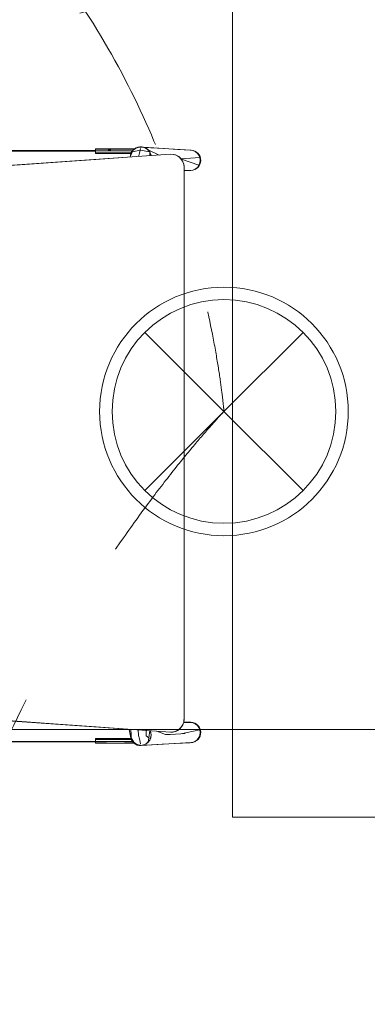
# Model space of a CAD drawing. Header units: millimetres. Extents: x -2932 to 42461, y -10716 to 17298.
# Tile 101 of 168: x 26313 to 26592, y 4628 to 5420. Entities that reach past the tile are written whole.
import ezdxf

# ---------------------------------------------------------------- set-up
doc = ezdxf.new("R2010")
doc.units = ezdxf.units.MM
doc.header["$MEASUREMENT"] = 0
doc.linetypes.add('Small Dashed', pattern=[282.222222, 141.111111, -141.111111])
for name, color, linetype, lineweight, true_color in [('Chair-1_Pen_No__62', 7, 'Continuous', 20, 0xaaaaaa), ('Furniture-1_Pen_No__62', 7, 'Continuous', 20, 0xaaaaaa), ('SA_LAGI_Pen_No__102', 7, 'Continuous', 13, 0xcccccc)]:
    doc.layers.add(name, color=color, linetype=linetype, lineweight=lineweight, true_color=true_color)
for name, color, linetype, lineweight in [('I-FURN.IFC Model_Pen_No__2', 8, 'Continuous', 15), ('SA_LAGI_Pen_No__1', 7, 'Continuous', 13), ('SA_VALGUSTI_Pen_No__20', 1, 'Continuous', 0)]:
    doc.layers.add(name, color=color, linetype=linetype, lineweight=lineweight)

msp = doc.modelspace()

# ---------------------------------------------------------------- hatches: boundary and pattern name
at = {"layer": 'SA_LAGI_Pen_No__102', "linetype": 'Continuous', "lineweight": 13, "true_color": 0xcccccc}
h = msp.add_hatch(dxfattribs=at)
h.set_pattern_fill('Grid_60x60_0001', color=254, style=0, pattern_type=2)
h.set_pattern_definition([(180, (26182.7, 4248.7), (0, 600), []), (270, (26182.7, 4248.7), (600, 0), [])])
h.paths.add_polyline_path([(22070, 6010), (22070, 4476), (22670, 4478.5), (22670, 4360), (19588, 4360), (19575.5, 4360), (19575.5, 3460), (28330.46, 3460), (28330.46, 6010)])

# ---------------------------------------------------------------- linework, layer by layer
at = {"layer": 'Chair-1_Pen_No__62', "color": 253, "linetype": 'Continuous', "lineweight": 20, "true_color": 0xaaaaaa}
for p, q in [((26405.31, 5316.09), (26373.93, 5316.09)), ((26373.93, 5316.09), (26373.93, 5314.9)), ((26450.83, 5315.16), (26410.53, 5317.56)), ((26373.93, 5314.9), (26042.72, 5315.91)), ((26044.16, 5284.57), (26434.1, 5311.84)), ((26373.93, 5314.6), (26373.93, 5312.38)), ((26373.93, 5312.38), (26402.26, 5312.38)), ((26445.06, 5301.62), (26445.06, 5298.65)), ((26445.06, 5298.65), (26450.6, 5298.84)), ((26445.06, 4856.9), (26445.06, 5298.65)), ((26434.06, 4846.73), (26056.92, 4873.54)), ((26401.9, 4843.68), (26400.85, 4849.09)), ((26450.6, 4854.76), (26444.83, 4854.96)), ((26373.93, 4841.69), (26402.29, 4841.69)), ((26373.93, 4839.17), (26373.93, 4841.69)), ((25995.72, 4837.92), (26373.93, 4839.07)), ((26373.93, 4839.07), (26373.93, 4837.91)), ((26373.93, 4837.91), (26404.79, 4837.91)), ((26410.53, 4836.04), (26450.83, 4838.44))]:
    msp.add_line(p, q, dxfattribs=at)
for centre, radius, start, end in [((26410.17, 5309.24), 8.52, 10.23531, 177.76469), ((26410.04, 5309.3), 8.27, 86.59756, 124.87163), ((26434.82, 5301.62), 10.24, 0, 94), ((26450.31, 5307.01), 8.17, 272, 86.346), ((26434.79, 4856.95), 10.24, 265.93346, 0), ((26434.44, 4857.21), 10.62, 347.79873, 358.31186), ((26450.31, 4846.59), 8.17, 273.654, 88), ((26409.74, 4844.18), 7.86, 183.69092, 230.7142), ((26410.02, 4844.69), 8.53, 279.17503, 21.9724), ((26410.04, 4844.3), 8.27, 230.57524, 273.40244)]:
    msp.add_arc(centre, radius, start, end, dxfattribs=at)
at = {"layer": 'Furniture-1_Pen_No__62', "color": 253, "linetype": 'Continuous', "lineweight": 20, "true_color": 0xaaaaaa}
for q in [(26484, 5978.5), (27284, 4778.5)]:
    msp.add_line((26484, 4778.5), q, dxfattribs=at)
at = {"layer": 'I-FURN.IFC Model_Pen_No__2', "color": 8, "linetype": 'Continuous', "lineweight": 15}
for p, q in [((26484, 5978.5), (26484, 4778.5)), ((26373.93, 5316), (26402.24, 5316)), ((26373.93, 5316), (26373.93, 5315.94)), ((26373.93, 5316), (26402.24, 5316)), ((26373.93, 5316), (26373.93, 5315.94)), ((26402.24, 5316), (26405.28, 5316)), ((26402.24, 5316), (26405.28, 5316)), ((26405.92, 5316.5), (26404.25, 5315.2)), ((26405.92, 5316.5), (26404.25, 5315.2)), ((26404.74, 5315.34), (26406.42, 5316.63)), ((26404.74, 5315.34), (26406.42, 5316.63)), ((26407.87, 5317.33), (26405.92, 5316.5)), ((26407.87, 5317.33), (26405.92, 5316.5)), ((26406.42, 5316.63), (26408.37, 5317.45)), ((26406.42, 5316.63), (26408.37, 5317.45)), ((26408.18, 5317.37), (26407.87, 5317.33)), ((26408.18, 5317.37), (26407.87, 5317.33)), ((26408.37, 5317.45), (26410.48, 5317.73)), ((26408.37, 5317.45), (26410.48, 5317.73)), ((26410.14, 5316.45), (26409.81, 5315.17)), ((26410.14, 5316.45), (26409.81, 5315.17)), ((26410.48, 5317.73), (26412.58, 5317.45)), ((26410.48, 5317.73), (26412.58, 5317.45)), ((26412.47, 5317.46), (26429, 5316.47)), ((26412.47, 5317.46), (26429, 5316.47)), ((26412.58, 5317.45), (26414.55, 5316.63)), ((26412.58, 5317.45), (26414.55, 5316.63)), ((26429, 5316.47), (26412.95, 5317.3)), ((26429, 5316.47), (26412.95, 5317.3)), ((26414.55, 5316.63), (26416.24, 5315.34)), ((26414.55, 5316.63), (26416.24, 5315.34)), ((26440.18, 5315.78), (26429, 5316.47)), ((26440.18, 5315.78), (26429, 5316.47)), ((26373.93, 5314.61), (26262.67, 5314.25)), ((26373.93, 5314.61), (26262.67, 5314.25)), ((26373.93, 5314.42), (26262.67, 5314.25)), ((26373.93, 5314.42), (26262.67, 5314.25)), ((26373.93, 5315.94), (26373.93, 5315.05)), ((26373.93, 5315.94), (26373.93, 5315.05)), ((26373.93, 5315.05), (26373.93, 5314.69)), ((26373.93, 5315.05), (26373.93, 5314.69)), ((26373.93, 5314.69), (26373.93, 5314.16)), ((26380.44, 5314.69), (26373.93, 5314.69)), ((26373.93, 5314.69), (26373.93, 5314.16)), ((26380.44, 5314.69), (26373.93, 5314.69)), ((26373.93, 5314.16), (26373.93, 5313.02)), ((26373.93, 5314.16), (26373.93, 5313.02)), ((26373.93, 5313.02), (26377.63, 5313.02)), ((26373.93, 5313.02), (26373.93, 5312.39)), ((26373.93, 5313.02), (26377.63, 5313.02)), ((26373.93, 5313.02), (26373.93, 5312.39)), ((26380.86, 5312.43), (26373.93, 5312.39)), ((26380.86, 5312.43), (26373.93, 5312.39)), ((26388.65, 5308.66), (26374.03, 5307.64)), ((26388.65, 5308.66), (26374.03, 5307.64)), ((26377.63, 5313.02), (26384.09, 5313.02)), ((26377.63, 5313.02), (26384.09, 5313.02)), ((26379.1, 5312.42), (26380.86, 5312.42)), ((26379.1, 5312.42), (26380.86, 5312.42)), ((26380.44, 5314.69), (26384.68, 5314.66)), ((26380.44, 5314.69), (26384.68, 5314.66)), ((26390.57, 5312.43), (26380.86, 5312.43)), ((26390.57, 5312.43), (26380.86, 5312.43)), ((26384.09, 5315.05), (26386.26, 5315.05)), ((26384.09, 5315.05), (26386.26, 5315.05)), ((26384.09, 5313.02), (26389.17, 5313.02)), ((26384.09, 5313.02), (26389.17, 5313.02)), ((26389.13, 5314.65), (26384.68, 5314.66)), ((26389.13, 5314.65), (26384.68, 5314.66)), ((26403.28, 5309.68), (26388.65, 5308.66)), ((26403.28, 5309.68), (26388.65, 5308.66)), ((26389.13, 5314.65), (26393.4, 5314.66)), ((26389.13, 5314.65), (26393.4, 5314.66)), ((26389.17, 5313.02), (26394.25, 5313.02)), ((26389.17, 5313.02), (26394.25, 5313.02)), ((26390.57, 5312.43), (26396.79, 5312.4)), ((26390.57, 5312.43), (26396.79, 5312.4)), ((26390.57, 5312.42), (26393.07, 5312.42)), ((26390.57, 5312.42), (26393.07, 5312.42)), ((26393.4, 5314.66), (26397.7, 5314.72)), ((26393.4, 5314.66), (26397.7, 5314.72)), ((26394.25, 5313.02), (26399.33, 5313.02)), ((26394.25, 5313.02), (26399.33, 5313.02)), ((26396.79, 5312.4), (26402.51, 5312.38)), ((26396.79, 5312.4), (26402.51, 5312.38)), ((26403.78, 5314.71), (26397.7, 5314.72)), ((26403.78, 5314.71), (26397.7, 5314.72)), ((26399.33, 5313.02), (26402.77, 5313.02)), ((26399.33, 5313.02), (26402.77, 5313.02)), ((26401.75, 5309.66), (26403.44, 5313.62)), ((26401.75, 5309.66), (26403.44, 5313.62)), ((26401.78, 5309.58), (26401.75, 5309.66)), ((26401.75, 5309.66), (26401.75, 5309.57)), ((26401.78, 5309.58), (26401.75, 5309.66)), ((26401.75, 5309.66), (26401.75, 5309.57)), ((26402.16, 5311.53), (26401.99, 5310.22)), ((26402.16, 5311.53), (26401.99, 5310.22)), ((26402.96, 5313.5), (26402.16, 5311.53)), ((26402.96, 5313.5), (26402.16, 5311.53)), ((26404.25, 5315.2), (26402.96, 5313.5)), ((26404.25, 5315.2), (26402.96, 5313.5)), ((26434.1, 5311.84), (26403.28, 5309.68)), ((26434.1, 5311.84), (26403.28, 5309.68)), ((26409.81, 5315.17), (26403.52, 5313.67)), ((26409.81, 5315.17), (26403.52, 5313.67)), ((26403.78, 5314.71), (26403.88, 5314.71)), ((26403.78, 5314.71), (26403.88, 5314.71)), ((26404.6, 5315.16), (26404.74, 5315.34)), ((26404.6, 5315.16), (26404.74, 5315.34)), ((26409.14, 5312.62), (26408.47, 5310.04)), ((26409.14, 5312.62), (26408.47, 5310.04)), ((26409.81, 5315.17), (26409.14, 5312.62)), ((26409.81, 5315.17), (26409.14, 5312.62)), ((26409.81, 5315.17), (26417.55, 5313.65)), ((26409.81, 5315.17), (26417.55, 5313.65)), ((26415.78, 5315.7), (26425.13, 5311.21)), ((26415.78, 5315.7), (26425.13, 5311.21)), ((26416.24, 5315.34), (26417.55, 5313.65)), ((26416.24, 5315.34), (26417.55, 5313.65)), ((26417.55, 5313.65), (26418.37, 5311.69)), ((26417.55, 5313.65), (26417.57, 5310.68)), ((26417.55, 5313.65), (26418.37, 5311.69)), ((26417.55, 5313.65), (26417.57, 5310.68)), ((26418.37, 5311.69), (26418.5, 5310.75)), ((26418.37, 5311.69), (26418.5, 5310.75)), ((26436.48, 5311.73), (26434.1, 5311.84)), ((26436.48, 5311.73), (26434.1, 5311.84)), ((26438.76, 5311.07), (26436.48, 5311.73)), ((26438.76, 5311.07), (26436.48, 5311.73)), ((26440.84, 5309.9), (26438.76, 5311.07)), ((26440.84, 5309.9), (26438.76, 5311.07)), ((26440.18, 5315.78), (26449.99, 5315.19)), ((26440.18, 5315.78), (26449.99, 5315.19)), ((26442.6, 5308.27), (26440.84, 5309.9)), ((26442.6, 5308.27), (26440.84, 5309.9)), ((26443.94, 5306.27), (26442.6, 5308.27)), ((26443.94, 5306.27), (26442.6, 5308.27)), ((26457.84, 5309.17), (26442.76, 5308.03)), ((26457.84, 5309.17), (26442.76, 5308.03)), ((26449.99, 5315.19), (26452.09, 5314.92)), ((26449.99, 5315.19), (26452.09, 5314.92)), ((26452.09, 5314.92), (26454.05, 5314.11)), ((26452.09, 5314.92), (26454.05, 5314.11)), ((26454.05, 5314.11), (26455.73, 5312.82)), ((26454.05, 5314.11), (26455.73, 5312.82)), ((26455.73, 5312.82), (26457.03, 5311.14)), ((26455.73, 5312.82), (26457.03, 5311.14)), ((26457.03, 5311.14), (26457.84, 5309.17)), ((26457.03, 5311.14), (26457.84, 5309.17)), ((26457.84, 5309.17), (26458.13, 5307.06)), ((26457.84, 5309.17), (26458.13, 5307.06)), ((26313.11, 5303.38), (26282.64, 5301.25)), ((26313.11, 5303.38), (26282.64, 5301.25)), ((26328.21, 5304.43), (26313.11, 5303.38)), ((26328.21, 5304.43), (26313.11, 5303.38)), ((26343.3, 5305.49), (26328.21, 5304.43)), ((26343.3, 5305.49), (26328.21, 5304.43)), ((26358.66, 5306.56), (26343.3, 5305.49)), ((26358.66, 5306.56), (26343.3, 5305.49)), ((26374.03, 5307.64), (26358.66, 5306.56)), ((26374.03, 5307.64), (26358.66, 5306.56)), ((26442.89, 5307.85), (26457.05, 5302.97)), ((26442.89, 5307.85), (26457.05, 5302.97)), ((26444.78, 5304.01), (26443.94, 5306.27)), ((26444.78, 5304.01), (26443.94, 5306.27)), ((26445.06, 5301.62), (26444.78, 5304.01)), ((26445.06, 5301.62), (26444.78, 5304.01)), ((26445.06, 5227.54), (26445.06, 5301.62)), ((26445.06, 5227.54), (26445.06, 5301.62)), ((26455.77, 5301.27), (26454.1, 5299.97)), ((26455.77, 5301.27), (26454.1, 5299.97)), ((26454.1, 5299.97), (26454.83, 5300.4)), ((26454.1, 5299.97), (26454.83, 5300.4)), ((26454.83, 5300.4), (26454.9, 5300.6)), ((26454.83, 5300.4), (26454.9, 5300.6)), ((26457.05, 5302.97), (26455.77, 5301.27)), ((26457.05, 5302.97), (26455.77, 5301.27)), ((26457.86, 5304.94), (26457.05, 5302.97)), ((26457.86, 5304.94), (26457.05, 5302.97)), ((26458.13, 5307.06), (26457.86, 5304.94)), ((26458.13, 5307.06), (26457.86, 5304.94)), ((26450.05, 5298.86), (26445.06, 5299.16)), ((26450.05, 5298.86), (26445.06, 5299.16)), ((26452.14, 5299.14), (26450.05, 5298.86)), ((26452.14, 5299.14), (26450.05, 5298.86)), ((26454.1, 5299.97), (26452.14, 5299.14)), ((26454.1, 5299.97), (26452.14, 5299.14)), ((26445.06, 5153.46), (26445.06, 5227.54)), ((26445.06, 5153.46), (26445.06, 5227.54)), ((26445.06, 5079.38), (26445.06, 5153.46)), ((26445.06, 5079.38), (26445.06, 5153.46)), ((26445.06, 5005.3), (26445.06, 5079.38)), ((26445.06, 5005.3), (26445.06, 5079.38)), ((26445.06, 4931.22), (26445.06, 5005.3)), ((26445.06, 4931.22), (26445.06, 5005.3)), ((26445.06, 4857.15), (26445.06, 4931.22)), ((26445.06, 4857.15), (26445.06, 4931.22)), ((26283.83, 4857.43), (26314.54, 4855.29)), ((26283.83, 4857.43), (26314.54, 4855.29)), ((26444.78, 4854.75), (26445.06, 4857.15)), ((26444.78, 4854.75), (26445.06, 4857.15)), ((26314.54, 4855.29), (26329.2, 4854.26)), ((26314.54, 4855.29), (26329.2, 4854.26)), ((26329.2, 4854.26), (26343.87, 4853.24)), ((26329.2, 4854.26), (26343.87, 4853.24)), ((26343.87, 4853.24), (26359.09, 4852.17)), ((26343.87, 4853.24), (26359.09, 4852.17)), ((26359.09, 4852.17), (26374.31, 4851.11)), ((26359.09, 4852.17), (26374.31, 4851.11)), ((26374.31, 4851.11), (26388.93, 4850.09)), ((26374.31, 4851.11), (26388.93, 4850.09)), ((26388.93, 4850.09), (26403.54, 4849.06)), ((26388.93, 4850.09), (26403.54, 4849.06)), ((26400.99, 4849.24), (26401.02, 4849.05)), ((26400.99, 4849.24), (26401.02, 4849.05)), ((26402.53, 4842.37), (26401.02, 4849.05)), ((26402.53, 4842.37), (26401.02, 4849.05)), ((26402.49, 4846.38), (26402.11, 4849.16)), ((26402.49, 4846.38), (26402.11, 4849.16)), ((26403.54, 4849.06), (26434.1, 4846.93)), ((26403.54, 4849.06), (26434.1, 4846.93)), ((26408.41, 4844.19), (26408.04, 4848.75)), ((26408.41, 4844.19), (26408.04, 4848.75)), ((26438.76, 4847.69), (26440.84, 4848.86)), ((26438.76, 4847.69), (26440.84, 4848.86)), ((26440.84, 4848.86), (26442.6, 4850.48)), ((26440.84, 4848.86), (26442.6, 4850.48)), ((26457.86, 4848.61), (26442.43, 4845.57)), ((26457.86, 4848.61), (26442.43, 4845.57)), ((26442.6, 4850.48), (26443.94, 4852.48)), ((26442.6, 4850.48), (26443.94, 4852.48)), ((26443.94, 4852.48), (26444.78, 4854.75)), ((26443.94, 4852.48), (26444.78, 4854.75)), ((26444.62, 4854.32), (26450.06, 4854.71)), ((26444.62, 4854.32), (26450.06, 4854.71)), ((26444.62, 4854.33), (26444.64, 4854.32)), ((26444.62, 4854.33), (26444.64, 4854.32)), ((26450.06, 4854.71), (26452.16, 4854.42)), ((26450.06, 4854.71), (26452.16, 4854.42)), ((26452.16, 4854.42), (26454.11, 4853.59)), ((26452.16, 4854.42), (26454.11, 4853.59)), ((26454.84, 4853.16), (26454.11, 4853.59)), ((26454.11, 4853.59), (26455.78, 4852.29)), ((26454.84, 4853.16), (26454.11, 4853.59)), ((26454.11, 4853.59), (26455.78, 4852.29)), ((26454.91, 4852.96), (26454.84, 4853.16)), ((26454.91, 4852.96), (26454.84, 4853.16)), ((26455.78, 4852.29), (26457.06, 4850.59)), ((26455.78, 4852.29), (26457.06, 4850.59)), ((26457.06, 4850.59), (26457.86, 4848.61)), ((26457.06, 4850.59), (26457.86, 4848.61)), ((26457.86, 4848.61), (26458.13, 4846.5)), ((26457.86, 4848.61), (26458.13, 4846.5)), ((26380.86, 4841.64), (26373.93, 4841.61)), ((26380.86, 4841.64), (26373.93, 4841.61)), ((26373.93, 4841.61), (26373.93, 4840.98)), ((26373.93, 4841.61), (26373.93, 4840.98)), ((26373.93, 4840.98), (26373.93, 4839.84)), ((26381.34, 4840.98), (26373.93, 4840.98)), ((26373.93, 4840.98), (26373.93, 4839.84)), ((26381.34, 4840.98), (26373.93, 4840.98)), ((26390.57, 4841.64), (26380.86, 4841.64)), ((26390.57, 4841.64), (26380.86, 4841.64)), ((26388.75, 4840.98), (26381.34, 4840.98)), ((26388.75, 4840.98), (26381.34, 4840.98)), ((26395.2, 4840.98), (26388.75, 4840.98)), ((26395.2, 4840.98), (26388.75, 4840.98)), ((26390.57, 4841.64), (26396.79, 4841.62)), ((26390.57, 4841.64), (26396.79, 4841.62)), ((26401.66, 4840.98), (26395.2, 4840.98)), ((26401.66, 4840.98), (26395.2, 4840.98)), ((26396.79, 4841.62), (26400.12, 4841.6)), ((26396.79, 4841.62), (26400.12, 4841.6)), ((26402.62, 4840.98), (26401.66, 4840.98)), ((26402.62, 4840.98), (26401.66, 4840.98)), ((26401.97, 4844.85), (26401.89, 4844.24)), ((26401.97, 4844.85), (26401.89, 4844.24)), ((26401.89, 4844.24), (26402.15, 4842.13)), ((26401.89, 4844.24), (26402.15, 4842.13)), ((26402.15, 4842.13), (26402.95, 4840.15)), ((26402.15, 4842.13), (26402.95, 4840.15)), ((26402.49, 4846.38), (26402.53, 4842.37)), ((26402.49, 4846.38), (26402.53, 4842.37)), ((26402.53, 4842.37), (26404.74, 4838.66)), ((26402.53, 4842.37), (26403.45, 4840.36)), ((26402.53, 4842.37), (26404.74, 4838.66)), ((26402.53, 4842.37), (26403.45, 4840.36)), ((26409.14, 4841.38), (26408.41, 4844.19)), ((26409.14, 4841.38), (26408.41, 4844.19)), ((26409.81, 4838.83), (26409.14, 4841.38)), ((26409.81, 4838.83), (26409.14, 4841.38)), ((26414.47, 4848.3), (26414.5, 4843.92)), ((26414.47, 4848.3), (26414.5, 4843.92)), ((26416.63, 4842.37), (26414.5, 4843.92)), ((26416.63, 4842.37), (26414.5, 4843.92)), ((26416.63, 4842.37), (26416.24, 4838.66)), ((26416.63, 4842.37), (26416.24, 4838.66)), ((26417.53, 4848.09), (26416.63, 4842.37)), ((26417.53, 4848.09), (26416.63, 4842.37)), ((26418.37, 4842.31), (26417.55, 4840.35)), ((26418.37, 4842.31), (26417.55, 4840.35)), ((26417.77, 4848.07), (26418.4, 4846.53)), ((26417.77, 4848.07), (26418.4, 4846.53)), ((26418.66, 4844.42), (26418.37, 4842.31)), ((26418.66, 4844.42), (26418.37, 4842.31)), ((26418.4, 4846.53), (26418.66, 4844.42)), ((26418.4, 4846.53), (26418.66, 4844.42)), ((26423.14, 4847.69), (26430.26, 4844.86)), ((26423.14, 4847.69), (26430.26, 4844.86)), ((26430.26, 4844.86), (26433.8, 4845.07)), ((26430.26, 4844.86), (26433.8, 4845.07)), ((26433.8, 4845.07), (26442.43, 4845.57)), ((26433.8, 4845.07), (26442.43, 4845.57)), ((26434.1, 4846.93), (26436.47, 4847.04)), ((26434.1, 4846.93), (26436.47, 4847.04)), ((26436.47, 4847.04), (26438.76, 4847.69)), ((26436.47, 4847.04), (26438.76, 4847.69)), ((26442.43, 4845.57), (26445.96, 4845.78)), ((26442.43, 4845.57), (26445.96, 4845.78)), ((26455.72, 4840.73), (26454.04, 4839.45)), ((26455.72, 4840.73), (26454.04, 4839.45)), ((26457.02, 4842.42), (26455.72, 4840.73)), ((26457.02, 4842.42), (26455.72, 4840.73)), ((26457.84, 4844.38), (26457.02, 4842.42)), ((26457.84, 4844.38), (26457.02, 4842.42)), ((26458.13, 4846.5), (26457.84, 4844.38)), ((26458.13, 4846.5), (26457.84, 4844.38)), ((26373.93, 4839.09), (26262.66, 4839.64)), ((26262.66, 4839.64), (26373.93, 4839.28)), ((26373.93, 4839.09), (26262.66, 4839.64)), ((26262.66, 4839.64), (26373.93, 4839.28)), ((26373.93, 4839.84), (26373.93, 4839.31)), ((26373.93, 4839.84), (26373.93, 4839.31)), ((26373.93, 4839.31), (26373.93, 4838.95)), ((26380.44, 4839.31), (26373.93, 4839.31)), ((26373.93, 4839.31), (26373.93, 4838.95)), ((26380.44, 4839.31), (26373.93, 4839.31)), ((26378.27, 4838.95), (26373.93, 4838.95)), ((26373.93, 4838.95), (26373.93, 4838.06)), ((26378.27, 4838.95), (26373.93, 4838.95)), ((26373.93, 4838.95), (26373.93, 4838.06)), ((26373.93, 4838.06), (26373.93, 4838)), ((26373.93, 4838.06), (26373.93, 4838)), ((26386.26, 4838), (26373.93, 4838)), ((26386.26, 4838), (26373.93, 4838)), ((26382.61, 4838.95), (26378.27, 4838.95)), ((26382.61, 4838.95), (26378.27, 4838.95)), ((26380.44, 4839.31), (26384.68, 4839.29)), ((26380.44, 4839.31), (26384.68, 4839.29)), ((26389.13, 4839.28), (26384.68, 4839.29)), ((26389.13, 4839.28), (26384.68, 4839.29)), ((26404.82, 4838), (26386.26, 4838)), ((26404.82, 4838), (26386.26, 4838)), ((26389.13, 4839.28), (26393.4, 4839.29)), ((26389.13, 4839.28), (26393.4, 4839.29)), ((26393.4, 4839.29), (26397.7, 4839.35)), ((26393.4, 4839.29), (26397.7, 4839.35)), ((26402.24, 4838.95), (26397.12, 4838.95)), ((26402.24, 4838.95), (26397.12, 4838.95)), ((26403.56, 4839.34), (26397.7, 4839.35)), ((26403.56, 4839.34), (26397.7, 4839.35)), ((26402.93, 4838.95), (26402.24, 4838.95)), ((26402.93, 4838.95), (26402.24, 4838.95)), ((26403.86, 4838.95), (26402.93, 4838.95)), ((26403.86, 4838.95), (26402.93, 4838.95)), ((26402.95, 4840.15), (26404.23, 4838.45)), ((26402.95, 4840.15), (26404.23, 4838.45)), ((26404.23, 4838.45), (26405.91, 4837.15)), ((26404.23, 4838.45), (26405.91, 4837.15)), ((26404.74, 4838.66), (26404.67, 4838.76)), ((26404.74, 4838.66), (26404.67, 4838.76)), ((26406.42, 4837.37), (26404.74, 4838.66)), ((26406.42, 4837.37), (26404.74, 4838.66)), ((26405.91, 4837.15), (26407.86, 4836.32)), ((26405.91, 4837.15), (26407.86, 4836.32)), ((26408.37, 4836.55), (26406.42, 4837.37)), ((26408.37, 4836.55), (26406.42, 4837.37)), ((26407.86, 4836.32), (26409.95, 4836.03)), ((26407.86, 4836.32), (26409.95, 4836.03)), ((26410.15, 4836.32), (26408.37, 4836.55)), ((26410.15, 4836.32), (26408.37, 4836.55)), ((26410.14, 4837.55), (26409.81, 4838.83)), ((26410.14, 4837.55), (26409.81, 4838.83)), ((26409.95, 4836.03), (26427.42, 4837.14)), ((26409.95, 4836.03), (26427.42, 4837.14)), ((26409.95, 4836.03), (26412.05, 4836.29)), ((26409.95, 4836.03), (26412.05, 4836.29)), ((26412.05, 4836.29), (26414.01, 4837.1)), ((26412.05, 4836.29), (26414.01, 4837.1)), ((26414.01, 4837.1), (26415.7, 4838.38)), ((26414.01, 4837.1), (26415.7, 4838.38)), ((26414.55, 4837.37), (26414.18, 4837.21)), ((26414.55, 4837.37), (26414.18, 4837.21)), ((26416.24, 4838.66), (26414.55, 4837.37)), ((26416.24, 4838.66), (26414.55, 4837.37)), ((26415.7, 4838.38), (26415.9, 4838.65)), ((26415.7, 4838.38), (26415.9, 4838.65)), ((26417.55, 4840.35), (26416.24, 4838.66)), ((26417.55, 4840.35), (26416.24, 4838.66)), ((26438.05, 4837.81), (26427.42, 4837.14)), ((26438.05, 4837.81), (26427.42, 4837.14)), ((26438.05, 4837.81), (26449.98, 4838.38)), ((26438.05, 4837.81), (26449.98, 4838.38)), ((26452.08, 4838.64), (26449.98, 4838.38)), ((26452.08, 4838.64), (26449.98, 4838.38)), ((26454.04, 4839.45), (26452.08, 4838.64)), ((26454.04, 4839.45), (26452.08, 4838.64)), ((26484, 4778.5), (27284, 4778.5))]:
    msp.add_line(p, q, dxfattribs=at)
at = {"layer": 'SA_LAGI_Pen_No__1', "color": 7, "linetype": 'Small Dashed', "lineweight": 13}
msp.add_line((19582, 3470), (28388.46, 6010), dxfattribs=at)
at = {"layer": 'SA_VALGUSTI_Pen_No__20', "color": 1, "linetype": 'Continuous', "lineweight": 0}
for q in [(26413.55, 5168.51), (26540.83, 5168.51), (26413.55, 5041.23), (26540.83, 5041.23)]:
    msp.add_line((26477.19, 5104.87), q, dxfattribs=at)
msp.add_circle((26477.19, 5104.87), 90, dxfattribs=at)
for start, end in [(0, 180), (180, 0)]:
    msp.add_arc((26477.19, 5104.87), 100, start, end, dxfattribs=at)
at = {"layer": 'SA_VALGUSTI_Pen_No__20', "color": 1, "linetype": 'Small Dashed', "lineweight": 0}
for points in [[(25856.21, 5645.29), (25856.21, 5645.29), (26043.43, 5667.89), (26198.52, 5583.89), (26450.78, 5447.25), (26477.19, 5104.87), (26477.19, 5104.87)], [(26477.19, 5104.87), (26477.19, 5104.87), (26198.1, 4815.38), (26228.78, 4464.48), (26254.31, 4172.5), (26484.66, 3948.72), (26484.66, 3948.72)]]:
    msp.add_open_spline(points, degree=3, knots=[0, 0, 0, 0, 1, 1, 1, 2, 2, 2, 2], dxfattribs=at)

doc.saveas('drawing.dxf')
